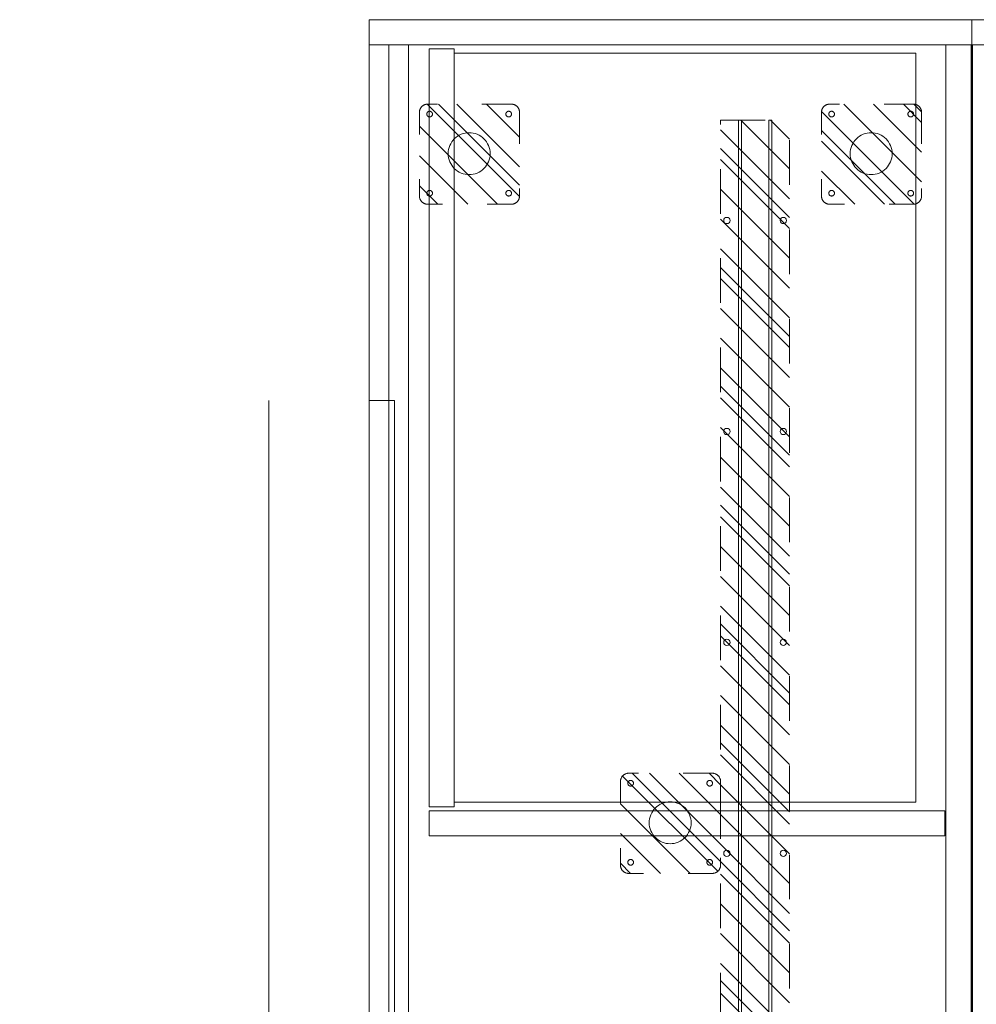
# Model space of a CAD drawing. Header units: inches. Extents: x -416 to -272, y -73 to 47.
# Tile 103 of 206: x -372 to -344, y 17 to 47. Entities that reach past the tile are written whole.
import ezdxf

# ---------------------------------------------------------------- set-up
doc = ezdxf.new("R2010")
doc.units = ezdxf.units.IN
doc.header["$LTSCALE"] = 32
doc.header["$MEASUREMENT"] = 0
doc.linetypes.add('Dash Style-1', pattern=[0.083328, 0.041656, -0.041672])
for name, color, linetype, lineweight in [('DashLine', 7, 'Continuous', 13), ('DashLineFill', 7, 'Dash Style-1', 13), ('Drawing', 7, 'Continuous', 18), ('None', 7, 'Continuous', 18), ('SolidLine', 7, 'Continuous', 15)]:
    doc.layers.add(name, color=color, linetype=linetype, lineweight=lineweight)
pattern_1 = [(45, (0, 0), (-1.61302, 1.93572), []), (45, (-1.0608, 1.0608), (-0.472346, 0.416761), [])]

# ---------------------------------------------------------------- blocks, each defined once
blk = doc.blocks.new('Group-10')
at = {"layer": 'DashLineFill', "linetype": 'Continuous', "lineweight": 13}
h = blk.add_hatch(dxfattribs=at)
h.set_pattern_fill('Steel', color=253, style=0, pattern_type=2)
h.set_pattern_definition(pattern_1)
h.paths.add_polyline_path([(2.996, -7.5), (2.996, -5.438), (44.996, -5.438), (44.996, -7.5)])
at = {"layer": 'DashLine', "flags": 128}
for points in [[(2.996, -6.063), (2.996, -5.969), (44.996, -5.969), (44.996, -6.063)], [(2.996, -6.969), (2.996, -6.875), (44.996, -6.875), (44.996, -6.969)]]:
    blk.add_lwpolyline(points, close=True, dxfattribs=at)
at = {"layer": 'DashLineFill', "flags": 128}
blk.add_lwpolyline([(2.996, -7.5), (2.996, -5.438), (44.996, -5.438), (44.996, -7.5)], close=True, dxfattribs=at)
at = {"layer": 'SolidLine', "flags": 128}
for points in [[(8.043, 28.342, -0.414214), (8.137, 28.436, -0.414214), (8.23, 28.342, -0.414214), (8.137, 28.248, -0.414214)], [(5.902, -5.625, -0.414214), (5.996, -5.531, -0.414214), (6.09, -5.625, -0.414214), (5.996, -5.719, -0.414214)], [(5.902, -5.625, -0.414214), (5.996, -5.531, -0.414214), (6.09, -5.625, -0.414214), (5.996, -5.719, -0.414214)], [(12.202, -5.625, -0.414214), (12.295, -5.531, -0.414214), (12.389, -5.625, -0.414214), (12.295, -5.719, -0.414214)], [(18.501, -5.625, -0.414214), (18.594, -5.531, -0.414214), (18.688, -5.625, -0.414214), (18.594, -5.719, -0.414214)], [(24.8, -5.625, -0.414214), (24.894, -5.531, -0.414214), (24.987, -5.625, -0.414214), (24.894, -5.719, -0.414214)], [(31.099, -5.625, -0.414214), (31.193, -5.531, -0.414214), (31.287, -5.625, -0.414214), (31.193, -5.719, -0.414214)], [(37.398, -5.625, -0.414214), (37.492, -5.531, -0.414214), (37.586, -5.625, -0.414214), (37.492, -5.719, -0.414214)], [(41.902, -5.625, -0.414214), (41.996, -5.531, -0.414214), (42.09, -5.625, -0.414214), (41.996, -5.719, -0.414214)], [(5.902, -7.313, -0.414214), (5.996, -7.219, -0.414214), (6.09, -7.313, -0.414214), (5.996, -7.406, -0.414214)], [(5.902, -7.313, -0.414214), (5.996, -7.219, -0.414214), (6.09, -7.313, -0.414214), (5.996, -7.406, -0.414214)], [(12.202, -7.313, -0.414214), (12.295, -7.219, -0.414214), (12.389, -7.313, -0.414214), (12.295, -7.406, -0.414214)], [(18.501, -7.313, -0.414214), (18.594, -7.219, -0.414214), (18.688, -7.313, -0.414214), (18.594, -7.406, -0.414214)], [(24.8, -7.313, -0.414214), (24.894, -7.219, -0.414214), (24.987, -7.313, -0.414214), (24.894, -7.406, -0.414214)], [(31.099, -7.313, -0.414214), (31.193, -7.219, -0.414214), (31.287, -7.313, -0.414214), (31.193, -7.406, -0.414214)], [(37.398, -7.313, -0.414214), (37.492, -7.219, -0.414214), (37.586, -7.313, -0.414214), (37.492, -7.406, -0.414214)], [(41.902, -7.313, -0.414214), (41.996, -7.219, -0.414214), (42.09, -7.313, -0.414214), (41.996, -7.406, -0.414214)], [(43.698, -7.313, -0.414214), (43.791, -7.219, -0.414214), (43.885, -7.313, -0.414214), (43.791, -7.406, -0.414214)]]:
    blk.add_lwpolyline(points, format="xyb", close=True, dxfattribs=at)
blk = doc.blocks.new('Group-13')
at = {"layer": 'SolidLine', "flags": 128}
for points in [[(0, 0), (47.992, 0), (47.992, -17.992), (0, -17.992)], [(47.244, 0), (47.992, 0), (47.992, -17.992), (47.244, -17.992)], [(0.748, -0.02), (47.244, -0.02), (47.244, -0.768), (0.748, -0.768)]]:
    blk.add_lwpolyline(points, close=True, dxfattribs=at)
at = {"layer": 'None'}
blk.add_blockref('Group-10', (0, 0), dxfattribs=at)
blk = doc.blocks.new('Group-14')
at = {"layer": 'None'}
blk.add_blockref('Group-13', (0, 0), dxfattribs=at)
blk = doc.blocks.new('SL Leg Credenza (2D)-2')
at = {"layer": 'None'}
blk.add_blockref('Group-14', (0, 0), dxfattribs=at)
at = {"layer": 'Drawing', "color": 0, "flags": 1}
for tag in ['Catalog', 'Option1', 'Option2', 'Option3', 'Option4', 'Option5', 'Option6', 'Option7', 'Option8', 'Option9', 'Option10', 'Option11', 'Option12', 'Custom', 'Tag', 'FinishGroup', 'Discount', 'Item1', 'Item2', 'Item3', 'Item4', 'Item5', 'Item6', 'Item7', 'Item8', 'Item9', 'Item10', 'Item11', 'Item12', 'Item13', 'Item14', 'Item15', 'Item16', 'Item17', 'Item18', 'Item19', 'Item20', 'Item21', 'Item22', 'Item23', 'Item24', 'Item25']:
    blk.add_attdef(tag, (-12.874, 13.493), '', height=0.00709, dxfattribs=at)
blk = doc.blocks.new('Slate-CredenzaFoot (2D)')
at = {"layer": 'DashLineFill', "linetype": 'Continuous', "lineweight": 13}
h = blk.add_hatch(dxfattribs=at)
h.set_pattern_fill('Steel', color=253, style=0, pattern_type=2)
h.set_pattern_definition(pattern_1)
edge = h.paths.add_edge_path()
edge.add_arc((-1.246, 1.246), 0.25, 90, 180, ccw=False)
edge.add_line((-1.246, 1.496), (1.246, 1.496))
edge.add_arc((1.246, 1.246), 0.25, 0, 90, ccw=False)
edge.add_line((1.496, 1.246), (1.496, -1.246))
edge.add_arc((1.246, -1.246), 0.25, -90, 0, ccw=False)
edge.add_line((1.246, -1.496), (-1.246, -1.496))
edge.add_arc((-1.246, -1.246), 0.25, 180, 270, ccw=False)
edge.add_line((-1.496, -1.246), (-1.496, 1.246))
at = {"layer": 'DashLine', "flags": 128}
blk.add_lwpolyline([(-0.016, 0.616), (0.046, 0.613), (0.106, 0.604), (0.166, 0.589), (0.224, 0.568), (0.279, 0.542), (0.332, 0.511), (0.381, 0.474), (0.427, 0.433), (0.468, 0.387), (0.505, 0.338), (0.536, 0.285), (0.563, 0.23), (0.583, 0.172), (0.598, 0.112), (0.607, 0.051), (0.61, -0.01), (0.607, -0.071), (0.598, -0.132), (0.583, -0.192), (0.563, -0.25), (0.536, -0.305), (0.505, -0.358), (0.468, -0.407), (0.427, -0.453), (0.381, -0.494), (0.332, -0.53), (0.279, -0.562), (0.224, -0.588), (0.166, -0.609), (0.106, -0.624), (0.046, -0.633), (-0.016, -0.636), (-0.077, -0.633), (-0.138, -0.624), (-0.198, -0.609), (-0.255, -0.588), (-0.311, -0.562), (-0.364, -0.53), (-0.413, -0.494), (-0.458, -0.453), (-0.5, -0.407), (-0.536, -0.358), (-0.568, -0.305), (-0.594, -0.25), (-0.615, -0.192), (-0.63, -0.132), (-0.639, -0.071), (-0.642, -0.01), (-0.639, 0.051), (-0.63, 0.112), (-0.615, 0.172), (-0.594, 0.23), (-0.568, 0.285), (-0.536, 0.338), (-0.5, 0.387), (-0.458, 0.433), (-0.413, 0.474), (-0.364, 0.511), (-0.311, 0.542), (-0.255, 0.568), (-0.198, 0.589), (-0.138, 0.604), (-0.077, 0.613)], close=True, dxfattribs=at)
at = {"layer": 'DashLineFill', "flags": 128}
blk.add_lwpolyline([(-1.496, 1.246, -0.414214), (-1.246, 1.496), (1.246, 1.496, -0.414214), (1.496, 1.246), (1.496, -1.246, -0.414214), (1.246, -1.496), (-1.246, -1.496, -0.414214), (-1.496, -1.246)], format="xyb", close=True, dxfattribs=at)
at = {"layer": 'SolidLine', "flags": 128}
for points in [[(-1.197, 1.086), (-1.205, 1.087), (-1.213, 1.088), (-1.221, 1.09), (-1.229, 1.093), (-1.237, 1.096), (-1.244, 1.101), (-1.251, 1.106), (-1.257, 1.111), (-1.262, 1.117), (-1.267, 1.124), (-1.272, 1.131), (-1.275, 1.139), (-1.278, 1.147), (-1.28, 1.155), (-1.281, 1.163), (-1.282, 1.171), (-1.281, 1.179), (-1.28, 1.188), (-1.278, 1.196), (-1.275, 1.204), (-1.272, 1.211), (-1.267, 1.218), (-1.262, 1.225), (-1.257, 1.231), (-1.251, 1.237), (-1.244, 1.242), (-1.237, 1.246), (-1.229, 1.249), (-1.221, 1.252), (-1.213, 1.254), (-1.205, 1.255), (-1.197, 1.256), (-1.189, 1.255), (-1.18, 1.254), (-1.172, 1.252), (-1.165, 1.249), (-1.157, 1.246), (-1.15, 1.242), (-1.143, 1.237), (-1.137, 1.231), (-1.131, 1.225), (-1.127, 1.218), (-1.122, 1.211), (-1.119, 1.204), (-1.116, 1.196), (-1.114, 1.188), (-1.113, 1.179), (-1.112, 1.171), (-1.113, 1.163), (-1.114, 1.155), (-1.116, 1.147), (-1.119, 1.139), (-1.122, 1.131), (-1.127, 1.124), (-1.131, 1.117), (-1.137, 1.111), (-1.143, 1.106), (-1.15, 1.101), (-1.157, 1.096), (-1.165, 1.093), (-1.172, 1.09), (-1.18, 1.088), (-1.189, 1.087)], [(1.165, 1.086), (1.157, 1.087), (1.149, 1.088), (1.141, 1.09), (1.133, 1.093), (1.125, 1.096), (1.118, 1.101), (1.112, 1.106), (1.105, 1.111), (1.1, 1.117), (1.095, 1.124), (1.091, 1.131), (1.087, 1.139), (1.084, 1.147), (1.082, 1.155), (1.081, 1.163), (1.081, 1.171), (1.081, 1.179), (1.082, 1.188), (1.084, 1.196), (1.087, 1.204), (1.091, 1.211), (1.095, 1.218), (1.1, 1.225), (1.105, 1.231), (1.112, 1.237), (1.118, 1.242), (1.125, 1.246), (1.133, 1.249), (1.141, 1.252), (1.149, 1.254), (1.157, 1.255), (1.165, 1.256), (1.174, 1.255), (1.182, 1.254), (1.19, 1.252), (1.198, 1.249), (1.205, 1.246), (1.212, 1.242), (1.219, 1.237), (1.225, 1.231), (1.231, 1.225), (1.236, 1.218), (1.24, 1.211), (1.244, 1.204), (1.246, 1.196), (1.248, 1.188), (1.25, 1.179), (1.25, 1.171), (1.25, 1.163), (1.248, 1.155), (1.246, 1.147), (1.244, 1.139), (1.24, 1.131), (1.236, 1.124), (1.231, 1.117), (1.225, 1.111), (1.219, 1.106), (1.212, 1.101), (1.205, 1.096), (1.198, 1.093), (1.19, 1.09), (1.182, 1.088), (1.174, 1.087)], [(-1.197, -1.276), (-1.205, -1.275), (-1.213, -1.274), (-1.221, -1.272), (-1.229, -1.269), (-1.237, -1.266), (-1.244, -1.261), (-1.251, -1.257), (-1.257, -1.251), (-1.262, -1.245), (-1.267, -1.238), (-1.272, -1.231), (-1.275, -1.223), (-1.278, -1.216), (-1.28, -1.208), (-1.281, -1.199), (-1.282, -1.191), (-1.281, -1.183), (-1.28, -1.175), (-1.278, -1.167), (-1.275, -1.159), (-1.272, -1.151), (-1.267, -1.144), (-1.262, -1.137), (-1.257, -1.131), (-1.251, -1.126), (-1.244, -1.121), (-1.237, -1.116), (-1.229, -1.113), (-1.221, -1.11), (-1.213, -1.108), (-1.205, -1.107), (-1.197, -1.106), (-1.189, -1.107), (-1.18, -1.108), (-1.172, -1.11), (-1.165, -1.113), (-1.157, -1.116), (-1.15, -1.121), (-1.143, -1.126), (-1.137, -1.131), (-1.131, -1.137), (-1.127, -1.144), (-1.122, -1.151), (-1.119, -1.159), (-1.116, -1.167), (-1.114, -1.175), (-1.113, -1.183), (-1.112, -1.191), (-1.113, -1.199), (-1.114, -1.208), (-1.116, -1.216), (-1.119, -1.223), (-1.122, -1.231), (-1.127, -1.238), (-1.131, -1.245), (-1.137, -1.251), (-1.143, -1.257), (-1.15, -1.261), (-1.157, -1.266), (-1.165, -1.269), (-1.172, -1.272), (-1.18, -1.274), (-1.189, -1.275)], [(1.165, -1.276), (1.157, -1.275), (1.149, -1.274), (1.141, -1.272), (1.133, -1.269), (1.125, -1.266), (1.118, -1.261), (1.112, -1.257), (1.105, -1.251), (1.1, -1.245), (1.095, -1.238), (1.091, -1.231), (1.087, -1.223), (1.084, -1.216), (1.082, -1.208), (1.081, -1.199), (1.081, -1.191), (1.081, -1.183), (1.082, -1.175), (1.084, -1.167), (1.087, -1.159), (1.091, -1.151), (1.095, -1.144), (1.1, -1.137), (1.105, -1.131), (1.112, -1.126), (1.118, -1.121), (1.125, -1.116), (1.133, -1.113), (1.141, -1.11), (1.149, -1.108), (1.157, -1.107), (1.165, -1.106), (1.174, -1.107), (1.182, -1.108), (1.19, -1.11), (1.198, -1.113), (1.205, -1.116), (1.212, -1.121), (1.219, -1.126), (1.225, -1.131), (1.231, -1.137), (1.236, -1.144), (1.24, -1.151), (1.244, -1.159), (1.246, -1.167), (1.248, -1.175), (1.25, -1.183), (1.25, -1.191), (1.25, -1.199), (1.248, -1.208), (1.246, -1.216), (1.244, -1.223), (1.24, -1.231), (1.236, -1.238), (1.231, -1.245), (1.225, -1.251), (1.219, -1.257), (1.212, -1.261), (1.205, -1.266), (1.198, -1.269), (1.19, -1.272), (1.182, -1.274), (1.174, -1.275)]]:
    blk.add_lwpolyline(points, close=True, dxfattribs=at)
blk = doc.blocks.new('Group-15')
at = {"layer": 'DashLineFill', "linetype": 'Continuous', "lineweight": 13}
h = blk.add_hatch(dxfattribs=at)
h.set_pattern_fill('Steel', color=253, style=0, pattern_type=2)
h.set_pattern_definition(pattern_1)
h.paths.add_polyline_path([(2.996, -7.5), (2.996, -5.438), (44.996, -5.438), (44.996, -7.5)])
at = {"layer": 'DashLine', "flags": 128}
for points in [[(2.996, -6.063), (2.996, -5.969), (44.996, -5.969), (44.996, -6.063)], [(2.996, -6.969), (2.996, -6.875), (44.996, -6.875), (44.996, -6.969)]]:
    blk.add_lwpolyline(points, close=True, dxfattribs=at)
at = {"layer": 'DashLineFill', "flags": 128}
blk.add_lwpolyline([(2.996, -7.5), (2.996, -5.438), (44.996, -5.438), (44.996, -7.5)], close=True, dxfattribs=at)
at = {"layer": 'SolidLine', "flags": 128}
for points in [[(8.043, 28.342, -0.414214), (8.137, 28.436, -0.414214), (8.23, 28.342, -0.414214), (8.137, 28.248, -0.414214)], [(5.902, -5.625, -0.414214), (5.996, -5.531, -0.414214), (6.09, -5.625, -0.414214), (5.996, -5.719, -0.414214)], [(5.902, -5.625, -0.414214), (5.996, -5.531, -0.414214), (6.09, -5.625, -0.414214), (5.996, -5.719, -0.414214)], [(12.202, -5.625, -0.414214), (12.295, -5.531, -0.414214), (12.389, -5.625, -0.414214), (12.295, -5.719, -0.414214)], [(18.501, -5.625, -0.414214), (18.594, -5.531, -0.414214), (18.688, -5.625, -0.414214), (18.594, -5.719, -0.414214)], [(24.8, -5.625, -0.414214), (24.894, -5.531, -0.414214), (24.987, -5.625, -0.414214), (24.894, -5.719, -0.414214)], [(31.099, -5.625, -0.414214), (31.193, -5.531, -0.414214), (31.287, -5.625, -0.414214), (31.193, -5.719, -0.414214)], [(37.398, -5.625, -0.414214), (37.492, -5.531, -0.414214), (37.586, -5.625, -0.414214), (37.492, -5.719, -0.414214)], [(41.902, -5.625, -0.414214), (41.996, -5.531, -0.414214), (42.09, -5.625, -0.414214), (41.996, -5.719, -0.414214)], [(5.902, -7.313, -0.414214), (5.996, -7.219, -0.414214), (6.09, -7.313, -0.414214), (5.996, -7.406, -0.414214)], [(5.902, -7.313, -0.414214), (5.996, -7.219, -0.414214), (6.09, -7.313, -0.414214), (5.996, -7.406, -0.414214)], [(12.202, -7.313, -0.414214), (12.295, -7.219, -0.414214), (12.389, -7.313, -0.414214), (12.295, -7.406, -0.414214)], [(18.501, -7.313, -0.414214), (18.594, -7.219, -0.414214), (18.688, -7.313, -0.414214), (18.594, -7.406, -0.414214)], [(24.8, -7.313, -0.414214), (24.894, -7.219, -0.414214), (24.987, -7.313, -0.414214), (24.894, -7.406, -0.414214)], [(31.099, -7.313, -0.414214), (31.193, -7.219, -0.414214), (31.287, -7.313, -0.414214), (31.193, -7.406, -0.414214)], [(37.398, -7.313, -0.414214), (37.492, -7.219, -0.414214), (37.586, -7.313, -0.414214), (37.492, -7.406, -0.414214)], [(41.902, -7.313, -0.414214), (41.996, -7.219, -0.414214), (42.09, -7.313, -0.414214), (41.996, -7.406, -0.414214)], [(43.698, -7.313, -0.414214), (43.791, -7.219, -0.414214), (43.885, -7.313, -0.414214), (43.791, -7.406, -0.414214)]]:
    blk.add_lwpolyline(points, format="xyb", close=True, dxfattribs=at)
blk = doc.blocks.new('Group-16')
at = {"layer": 'DashLine', "flags": 128}
blk.add_lwpolyline([(1.004, -1.673), (23.366, -1.673), (23.366, -15.453), (1.004, -15.453)], close=True, dxfattribs=at)
blk = doc.blocks.new('Group-17')
at = {"layer": 'DashLine', "flags": 128}
blk.add_lwpolyline([(1.004, -1.673), (23.366, -1.673), (23.366, -15.453), (1.004, -15.453)], close=True, dxfattribs=at)
blk = doc.blocks.new('Group-18')
at = {"layer": 'DashLine', "flags": 128}
for points in [[(23.622, -0.807), (24.37, -0.807), (24.37, -16.201), (23.622, -16.201)], [(0.866, -15.453), (23.504, -15.453), (23.504, -16.201), (0.866, -16.201)], [(0.748, -16.819), (47.244, -16.819), (47.244, -17.409), (0.748, -17.409)], [(11.368, -17.244), (35.994, -17.244), (35.994, -17.992), (11.368, -17.992)]]:
    blk.add_lwpolyline(points, close=True, dxfattribs=at)
at = {"layer": 'SolidLine'}
blk.add_line((11.368, -20.992), (35.994, -20.992), dxfattribs=at)
at = {"layer": 'SolidLine', "flags": 128}
for points in [[(0, 0), (0.748, 0), (0.748, -17.992), (0, -17.992)], [(0, 0), (47.992, 0), (47.992, -17.992), (0, -17.992)], [(0.748, -0.02), (47.244, -0.02), (47.244, -0.768), (0.748, -0.768)]]:
    blk.add_lwpolyline(points, close=True, dxfattribs=at)
at = {"layer": 'None'}
for name in ['Group-15', 'Group-16', 'Group-17']:
    blk.add_blockref(name, (0, 0), dxfattribs=at)
at = {"layer": 'None', "color": 7}
for p in [(4.016, -2.992), (23.996, -8.996), (4.016, -15)]:
    blk.add_blockref('Slate-CredenzaFoot (2D)', p, dxfattribs=at)
blk = doc.blocks.new('Group-19')
at = {"layer": 'None'}
blk.add_blockref('Group-18', (0, 0), dxfattribs=at)
blk = doc.blocks.new('SL Leg Credenza (2D)-3')
at = {"layer": 'None'}
blk.add_blockref('Group-19', (0, 0), dxfattribs=at)
at = {"layer": 'Drawing', "color": 0, "flags": 1}
for tag in ['Catalog', 'Option1', 'Option2', 'Option3', 'Option4', 'Option5', 'Option6', 'Option7', 'Option8', 'Option9', 'Option10', 'Option11', 'Option12', 'Custom', 'Tag', 'FinishGroup', 'Discount', 'Item1', 'Item2', 'Item3', 'Item4', 'Item5', 'Item6', 'Item7', 'Item8', 'Item9', 'Item10', 'Item11', 'Item12', 'Item13', 'Item14', 'Item15', 'Item16', 'Item17', 'Item18', 'Item19', 'Item20', 'Item21', 'Item22', 'Item23', 'Item24', 'Item25']:
    blk.add_attdef(tag, (-5.43, 13.493), '', height=0.00709, dxfattribs=at)

msp = doc.modelspace()

# ---------------------------------------------------------------- block references
at = {"layer": 'Drawing'}
for name, p, rotation in [('SL Leg Credenza (2D)-2', (-343.898, -1.484), 90), ('SL Leg Credenza (2D)-3', (-343.898, 46.508), 270)]:
    msp.add_blockref(name, p, dxfattribs=dict(at, rotation=rotation))

doc.saveas('drawing.dxf')
